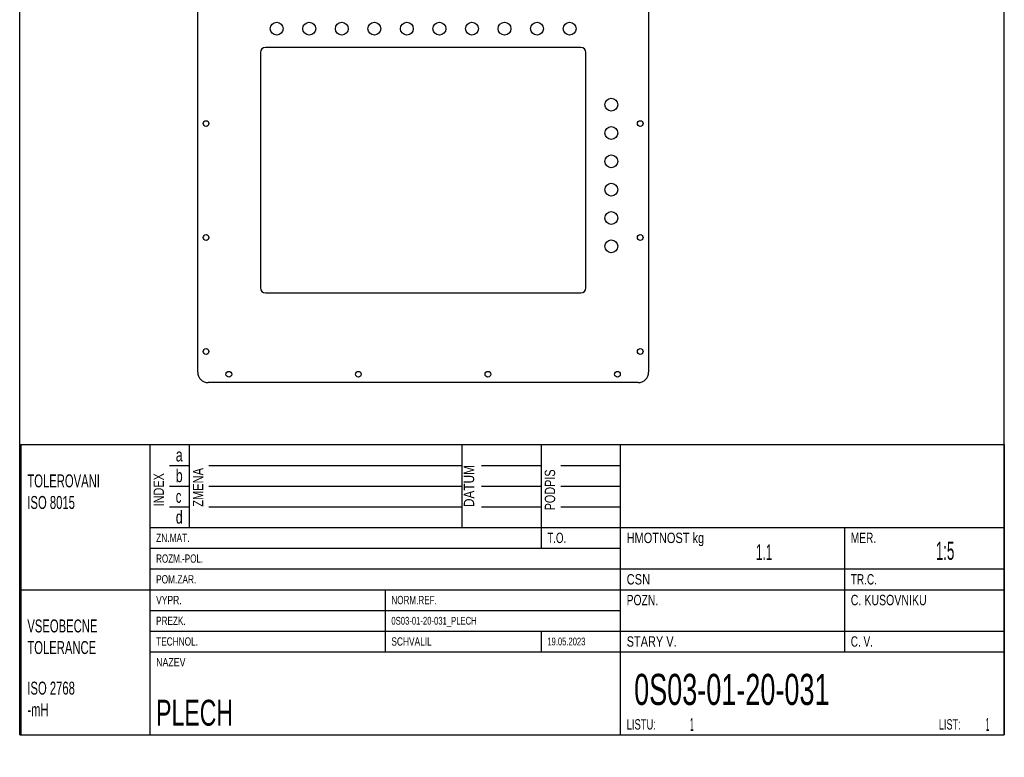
# Model space of a CAD drawing. Header units: millimetres. Extents: x -694 to 338, y 16 to 743.
# Tile 8 of 20: x 10 to 200, y 16 to 158. Entities that reach past the tile are written whole.
import ezdxf
from ezdxf.enums import TextEntityAlignment as Align

# ---------------------------------------------------------------- set-up
doc = ezdxf.new("R2010")
doc.units = ezdxf.units.MM
doc.header["$LTSCALE"] = 19.36
doc.layers.get('0').update_dxf_attribs({"linetype": 'CONTINUOUS'})
doc.styles.add('TEXTSTYLE_1', font='txt', dxfattribs={"width": 0.7})
doc.styles.add('TEXTSTYLE_2', font='txt', dxfattribs={"width": 0.65})
doc.styles.add('TEXTSTYLE_3', font='txt', dxfattribs={"width": 0.65})

msp = doc.modelspace()

# ---------------------------------------------------------------- linework, layer by layer
at = {"color": 7, "linetype": 'CONTINUOUS'}
for p, q in [((10, 20), (10, 287)), ((200, 20), (200, 287)), ((44.35466, 89.97378), (44.35466, 163.97378)), ((131.35466, 163.97378), (131.35466, 89.97378)), ((118.25466, 152.67378), (57.45466, 152.67378)), ((56.45466, 151.67378), (56.45466, 106.27378)), ((119.25466, 106.27378), (119.25466, 151.67378)), ((57.45466, 105.27378), (118.25466, 105.27378)), ((129.35466, 87.97378), (46.35466, 87.97378)), ((10, 20), (200, 20))]:
    msp.add_line(p, q, dxfattribs=at)
at = {"color": 2, "linetype": 'CONTINUOUS'}
for p, q in [((10.25, 76.001), (200, 76.001)), ((10.25, 76.001), (10.25, 20)), ((10.25, 76), (200, 76)), ((35.1, 76), (35.1, 20)), ((42.7, 76), (42.7, 60)), ((95.3, 76), (95.3, 60)), ((110.6, 76), (110.6, 56)), ((125.9, 76), (125.9, 20)), ((200, 76.001), (200, 20)), ((38.9, 72), (42.7, 72)), ((46.5, 72), (95.3, 72)), ((99.1, 72), (110.6, 72)), ((114.4, 72), (125.9, 72)), ((38.9, 68), (42.7, 68)), ((46.5, 68), (95.3, 68)), ((99.1, 68), (110.6, 68)), ((114.4, 68), (125.9, 68)), ((38.9, 64), (42.7, 64)), ((46.5, 64), (95.3, 64)), ((99.1, 64), (110.6, 64)), ((114.4, 64), (125.9, 64)), ((35.1, 60), (200, 60)), ((169.15, 60), (169.15, 36)), ((35.1, 56), (125.9, 56)), ((35.1, 52), (200, 52)), ((10.25, 48), (200, 48)), ((80.5, 48), (80.5, 36)), ((35.1, 44), (125.9, 44)), ((35.1, 40), (200, 40)), ((110.6, 40), (110.6, 36)), ((35.1, 36), (200, 36)), ((10.25, 20), (200, 20))]:
    msp.add_line(p, q, dxfattribs=at)
at = {"color": 7, "linetype": 'CONTINUOUS'}
for centre, radius in [((59.59466, 156.27378), 1.24), ((65.87466, 156.27378), 1.24), ((72.15466, 156.27378), 1.24), ((78.43466, 156.27378), 1.24), ((84.71466, 156.27378), 1.24), ((90.99466, 156.27378), 1.24), ((97.27466, 156.27378), 1.24), ((103.55466, 156.27378), 1.24), ((109.83466, 156.27378), 1.24), ((116.11466, 156.27378), 1.24), ((124.15466, 141.60678), 1.24), ((45.95466, 137.97378), 0.55), ((124.15466, 136.14018), 1.24), ((129.75466, 137.97378), 0.55), ((124.15466, 130.67358), 1.24), ((124.15466, 125.20698), 1.24), ((124.15466, 119.74038), 1.24), ((45.95466, 115.97378), 0.55), ((129.75466, 115.97378), 0.55), ((124.15466, 114.27378), 1.24), ((45.95466, 93.97378), 0.55), ((129.75466, 93.97378), 0.55), ((50.35466, 89.57378), 0.55), ((75.35466, 89.57378), 0.55), ((100.35466, 89.57378), 0.55), ((125.35466, 89.57378), 0.55)]:
    msp.add_circle(centre, radius, dxfattribs=at)
for centre, radius, start, end in [((57.45466, 151.67378), 1, 90, 180), ((118.25466, 151.67378), 1, 0, 90), ((57.45466, 106.27378), 1, 180, 270), ((118.25466, 106.27378), 1, 270, 360), ((46.35466, 89.97378), 2, 180, 270), ((129.35466, 89.97378), 2, 270, 360)]:
    msp.add_arc(centre, radius, start, end, dxfattribs=at)

# ---------------------------------------------------------------- texts
at = {"color": 5, "linetype": 'CONTINUOUS'}
for s, height, style, width, p in [('a', 2.5, 'TEXTSTYLE_1', 0.714286, (40.125, 72.75)), ('b', 2.5, 'TEXTSTYLE_1', 0.714286, (40.125, 68.75)), ('c', 2.5, 'TEXTSTYLE_1', 0.642857, (40.125, 64.75)), ('d', 2.5, 'TEXTSTYLE_1', 0.714286, (40.125, 60.75)), ('T.O.', 2, 'TEXTSTYLE_1', 0.696429, (111.825, 57)), ('HMOTNOST kg', 2, 'TEXTSTYLE_1', 0.792208, (127.125, 57)), ('MER.', 2, 'TEXTSTYLE_1', 0.732143, (170.375, 57)), ('ZN.MAT.', 1.6, 'TEXTSTYLE_1', 0.755102, (36.325, 57.2)), ('ROZM.-POL.', 1.6, 'TEXTSTYLE_1', 0.728571, (36.325, 53.2)), ('POM.ZAR.', 1.6, 'TEXTSTYLE_1', 0.75, (36.325, 49.2)), ('CSN', 2, 'TEXTSTYLE_1', 0.801587, (127.125, 49)), ('TR.C.', 2, 'TEXTSTYLE_1', 0.72381, (170.375, 49)), ('VYPR.', 1.6, 'TEXTSTYLE_1', 0.766667, (36.325, 45.2)), ('NORM.REF.', 1.6, 'TEXTSTYLE_1', 0.730159, (81.725, 45.2)), ('POZN.', 2, 'TEXTSTYLE_1', 0.742857, (127.125, 45)), ('C. KUSOVNIKU', 2, 'TEXTSTYLE_1', 0.763889, (170.375, 45)), ('PREZK.', 1.6, 'TEXTSTYLE_1', 0.738095, (36.325, 41.2)), ('0S03-01-20-031_PLECH', 1.5, 'TEXTSTYLE_1', 0.738095, (81.725, 41.25)), ('TECHNOL.', 1.6, 'TEXTSTYLE_1', 0.747024, (36.325, 37.2)), ('SCHVALIL', 1.6, 'TEXTSTYLE_1', 0.752976, (81.725, 37.2)), ('19.05.2023', 1.5, 'TEXTSTYLE_1', 0.707143, (111.825, 37.25)), ('STARY V.', 2, 'TEXTSTYLE_1', 0.791667, (127.125, 37)), ('C. V.', 2, 'TEXTSTYLE_1', 0.719048, (170.375, 37)), ('NAZEV', 1.6, 'TEXTSTYLE_1', 0.795238, (36.325, 33.2)), ('PLECH', 5, 'TEXTSTYLE_3', 0.665, (36.325, 21.75)), ('LISTU:', 2, 'TEXTSTYLE_1', 0.678571, (127.125, 21)), ('1', 2.5, 'TEXTSTYLE_3', 0.291667, (139.375, 20.75)), ('LIST:', 2, 'TEXTSTYLE_1', 0.657143, (187.375, 21))]:
    msp.add_text(s, height=height, dxfattribs=dict(at, style=style, width=width)).set_placement(p)
at = {"color": 5, "linetype": 'CONTINUOUS', "style": 'TEXTSTYLE_1'}
for s, width, p in [('ZMENA', 0.8, (45.425, 64)), ('PODPIS', 0.781746, (113.325, 63.30952)), ('INDEX', 0.780952, (37.825, 64.09524))]:
    msp.add_text(s, height=2, rotation=90, dxfattribs=dict(at, width=width)).set_placement(p)
at = {"color": 5, "linetype": 'CONTINUOUS', "style": 'TEXTSTYLE_1', "width": 0.852381}
msp.add_text('DATUM', height=2, rotation=90, dxfattribs=at).set_placement((97.7, 68), align=Align.CENTER)
at = {"color": 5, "linetype": 'CONTINUOUS'}
for s, height, style, width, p in [('1:5', 3.5, 'TEXTSTYLE_1', 0.547619, (188.575, 53.75)), ('1.1', 3, 'TEXTSTYLE_1', 0.571429, (153.65, 53.75)), ('1', 2.5, 'TEXTSTYLE_3', 0.291667, (196.75, 20.75))]:
    msp.add_text(s, height=height, dxfattribs=dict(at, style=style, width=width)).set_placement(p, align=Align.CENTER)
at = {"color": 5, "linetype": 'CONTINUOUS', "attachment_point": 1}
for s, insert, char_height, width, style in [('TOLEROVANI\\PISO 8015', (11.475, 70.25), 2.5, 19.2261905, 'TEXTSTYLE_2'), ('VSEOBECNE\\PTOLERANCE', (11.475, 42.25), 2.5, 17.4404762, 'TEXTSTYLE_2'), ('ISO 2768\\P-mH', (11.475, 30.25), 2.5, 15.3571429, 'TEXTSTYLE_2'), (' 0S03-01-20-031', (127.125, 31.75), 6, 44.6875, 'TEXTSTYLE_3')]:
    msp.add_mtext(s, dxfattribs=dict(at, insert=insert, char_height=char_height, width=width, style=style))

doc.saveas('drawing.dxf')
